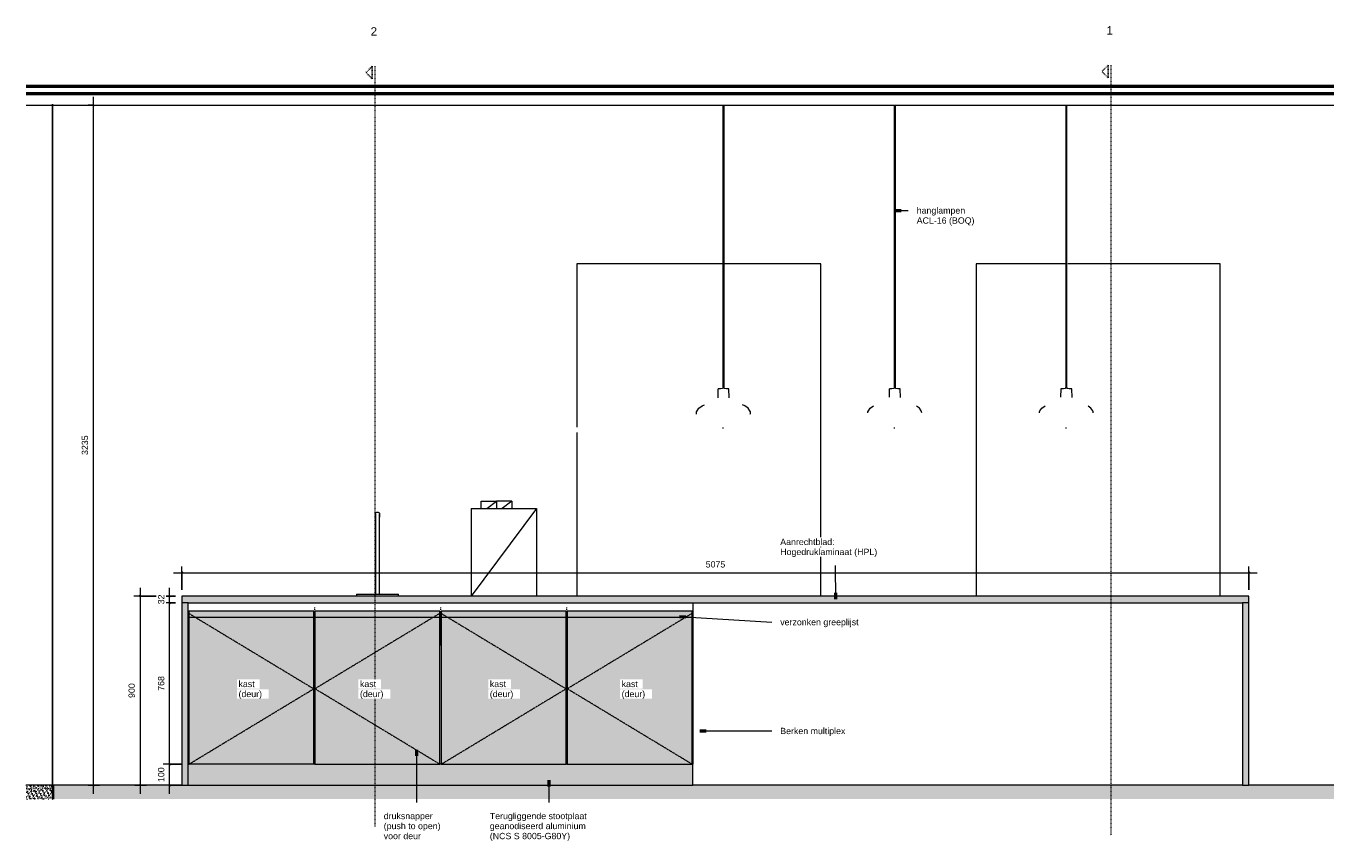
# Model space of a CAD drawing. Header units: millimetres. Extents: x 84717 to 122534, y -9418 to 31956.
# Tile 2 of 5: x 90013 to 96233, y 14711 to 18587. Entities that reach past the tile are written whole.
import ezdxf

# ---------------------------------------------------------------- set-up
doc = ezdxf.new("R2010")
doc.units = ezdxf.units.MM
for name, pattern in [('Dash Dot Dot Small', [7.9375, 3.175, -1.5875, 0, -1.5875, 0, -1.5875]), ('Dash_2_', [6.35, 3.175, -3.175]), ('Overhead xxSmall', [2.579688, 1.5875, -0.992188])]:
    doc.linetypes.add(name, pattern=pattern)
for name, color, linetype, lineweight in [('0-2', 50, 'Continuous', 5), ('A----M-', 8, 'Continuous', 5), ('A----M--20', 8, 'Continuous', 5), ('A09-C---1', 135, 'Dash_2_', 13), ('A09-C---2', 215, 'Dash_2_', 25), ('A09-C---3', 8, 'Dash_2_', 5), ('A09-NT--1', 7, 'Continuous', 50), ('A09-NT--2', 130, 'Continuous', 13), ('A09-NT--3', 7, 'Continuous', 13), ('A21-----1', 50, 'Continuous', 9), ('A22-----1', 50, 'Continuous', 9), ('A23-----1', 254, 'Continuous', 13), ('A23-----2', 250, 'Continuous', 13), ('A23-----3', 55, 'Continuous', 9), ('A35-----1', 250, 'Continuous', 13), ('A35-----2', 7, 'Continuous', 50), ('A59-----1', 8, 'Continuous', 5), ('A69-----1', 8, 'Continuous', 5), ('A79-Y--', 8, 'Continuous', 13), ('A99----', 1, 'Continuous', 5), ('A99-----2', 1, 'Continuous', 13), ('A99-----3', 1, 'Overhead xxSmall', 13), ('A99-----4', 1, 'Continuous', 25), ('A99-----5', 1, 'Dash Dot Dot Small', 5), ('Detail Items-2', 255, 'Continuous', 5)]:
    doc.layers.add(name, color=color, linetype=linetype, lineweight=lineweight)
doc.styles.add('Arial', font='arial.ttf', dxfattribs={"height": 40})
doc.styles.add('Arial_1', font='arial.ttf', dxfattribs={"height": 30})
doc.dimstyles.new('TD_Diagonal_1_5_mm', dxfattribs={"dimscale": 304.8, "dimtxt": 30.607782, "dimasz": 0.026247, "dimexe": 0.098425, "dimexo": 0.098425, "dimgap": 0.052493, "dimtad": 1, "dimdec": 0, "dimzin": 0, "dimdsep": 46, "dimtxsty": 'Arial_1', "dimblk1": 'OBLIQUE', "dimblk2": 'OBLIQUE', "dimsah": 1, "dimcen": 0.09, "dimdle": 0.131234, "dimazin": 2, "dimtfac": 1, "dimtdec": 4, "dimtix": 1, "dimtmove": 0, "dimatfit": 3, "dimfxl": 1, "dimtvp": 1, "dimtfill": 1, "dimtolj": 1, "dimtzin": 0, "dimarcsym": 2})

# ---------------------------------------------------------------- blocks, each defined once
blk = doc.blocks.new('HSR-D_ABT_ARCH_Interieur_rvt-2-Pantry Standard B - Elevation 1')
at = {"layer": 'A23-----1'}
blk.add_hatch(color=256, dxfattribs=at).paths.add_polyline_path([(-25707.6, 14909.2), (-25273.2, 14909.2), (-25273.2, 14975), (-31362.8, 14975), (-31362.8, 14909.2), (-26050.7, 14909.2)])
at = {"layer": 'A23-----3'}
h = blk.add_hatch(dxfattribs=at)
h.set_pattern_fill('FP_1', color=256, style=0, pattern_type=2)
h.set_pattern_definition([(27, (-28135.642, 14975), (15.113162, 12.1898456), [0.67056, -31.929, 0.67056, -17.729, -4]), (27, (-28135.642, 14975), (15.113162, 12.1898456), [-51, 0.67056, -3.329]), (58, (-28135.642, 14975), (6.6762736, 18.232591), [0.67056, -31.729, 0.67056, -32.129, -4]), (58, (-28135.642, 14975), (6.6762736, 18.232591), [-65.2, 0.67056, -3.329]), (81, (-28135.642, 14975), (-0.9784985, 19.3918163), [0.67056, -31.329, 0.67056, -17.449, -4]), (81, (-28135.642, 14975), (-0.9784985, 19.3918163), [-50.12, 0.67056, -3.329])])
h.paths.add_polyline_path([(-31362.8, 14909.2), (-31362.8, 14975), (-31493.2, 14975), (-31493.2, 14909.2)])
at = {"layer": 'A21-----1'}
blk.add_line((-31368.1, 14975), (-31368.1, 18210), dxfattribs=at)
at = {"layer": 'A22-----1'}
for p, q in [((-28182.8, 17455), (-28873.8, 17455)), ((-28873.8, 17455), (-28873.8, 16679.1)), ((-27713.8, 17455), (-28169.6, 17455)), ((-27713.8, 15875), (-27713.8, 17455)), ((-26552, 17455), (-26973.8, 17455)), ((-26973.8, 17455), (-26973.8, 15875)), ((-25813.8, 17455), (-26538.8, 17455)), ((-25813.8, 15875), (-25813.8, 17455)), ((-28873.8, 16654.1), (-28873.8, 15875))]:
    blk.add_line(p, q, dxfattribs=at)
at = {"layer": 'A23-----2'}
for p, q in [((-31362.8, 14975), (-31493.2, 14975)), ((-30752.4, 14975), (-31362.8, 14975)), ((-31362.8, 14975), (-31362.8, 14909.2)), ((-31362.8, 14909.2), (-31362.8, 14975)), ((-25707.6, 14975), (-28322.3, 14975)), ((-25273.2, 14975), (-25677.4, 14975))]:
    blk.add_line(p, q, dxfattribs=at)
at = {"layer": 'A35-----1'}
blk.add_line((-31493.2, 18210), (-25273.2, 18210), dxfattribs=at)
at = {"layer": 'A35-----2'}
for p, q in [((-25273.2, 18300), (-31493.2, 18300)), ((-25273.2, 18265), (-31493.2, 18265))]:
    blk.add_line(p, q, dxfattribs=at)
blk = doc.blocks.new('750 Single biophilic lamp - 750 Single biophilic lamp-17191087-Pantry Standard B - Elevation 1')
at = {"layer": 'A79-Y--'}
for p, q in [((-26548.1, 18210), (-26548.1, 16863.6)), ((-26543.1, 16863.6), (-26543.1, 18210)), ((-26571.7, 16861.4), (-26572.7, 16820.8)), ((-26571.2, 16861.9), (-26559.7, 16863.1)), ((-26559.7, 16863.1), (-26550.6, 16863.6)), ((-26550, 16863.6), (-26550.6, 16863.6)), ((-26550.6, 16863.6), (-26550, 16863.6)), ((-26546.5, 16863.6), (-26548.8, 16863.6)), ((-26548.8, 16863.6), (-26548.7, 16863.6)), ((-26547.9, 16863.6), (-26548.1, 16863.6)), ((-26543.3, 16863.6), (-26546.5, 16863.6)), ((-26543.1, 16863.6), (-26543.3, 16863.6)), ((-26543.1, 16863.6), (-26543.1, 16863.6)), ((-26540.6, 16863.6), (-26542.4, 16863.6)), ((-26540.6, 16863.6), (-26531.5, 16863.1)), ((-26531.5, 16863.1), (-26520, 16861.9)), ((-26518.5, 16820.6), (-26519.5, 16861.4)), ((-26549.8, 16675), (-26545.6, 16675))]:
    blk.add_line(p, q, dxfattribs=at)
at = {"layer": 'A79-Y--', "flags": 128}
for points in [[(-26541.7, 16863.6), (-26541.2, 16863.6), (-26540.6, 16863.6)], [(-26673.7, 16746.2), (-26673.2, 16750.9), (-26671, 16757), (-26662.4, 16768.4), (-26646.6, 16780.1)], [(-26417.5, 16746.7), (-26417.9, 16750.9), (-26420.1, 16757), (-26428.8, 16768.4), (-26441.7, 16778)]]:
    blk.add_lwpolyline(points, dxfattribs=at)
blk = doc.blocks.new('750 Single biophilic lamp - 750 Single biophilic lamp-V1-Pantry Standard B - Elevation 1')
at = {"layer": 'A79-Y--'}
for p, q in [((-27364, 18210), (-27364, 16863.6)), ((-27359, 16863.6), (-27359, 18210)), ((-27387.6, 16861.4), (-27388.6, 16820.8)), ((-27387.1, 16861.9), (-27375.6, 16863.1)), ((-27375.6, 16863.1), (-27366.5, 16863.6)), ((-27365.9, 16863.6), (-27366.5, 16863.6)), ((-27366.5, 16863.6), (-27365.9, 16863.6)), ((-27362.4, 16863.6), (-27364.7, 16863.6)), ((-27363.9, 16863.6), (-27364, 16863.6)), ((-27359.3, 16863.6), (-27362.4, 16863.6)), ((-27359, 16863.6), (-27359.2, 16863.6)), ((-27359, 16863.6), (-27359, 16863.6)), ((-27356.5, 16863.6), (-27358.3, 16863.6)), ((-27356.5, 16863.6), (-27347.4, 16863.1)), ((-27347.4, 16863.1), (-27335.9, 16861.9)), ((-27334.4, 16820.6), (-27335.4, 16861.4)), ((-27365.7, 16675), (-27361.5, 16675))]:
    blk.add_line(p, q, dxfattribs=at)
at = {"layer": 'A79-Y--', "flags": 128}
for points in [[(-27357.6, 16863.6), (-27357.1, 16863.6), (-27356.5, 16863.6)], [(-27489.6, 16746.3), (-27489.1, 16750.9), (-27486.9, 16757), (-27478.3, 16768.4), (-27462.6, 16780.1)], [(-27233.5, 16746.7), (-27233.9, 16750.9), (-27236.1, 16757), (-27244.7, 16768.4), (-27257.6, 16778)]]:
    blk.add_lwpolyline(points, dxfattribs=at)
blk = doc.blocks.new('750 Single biophilic lamp - 750 Single biophilic lamp-V2-Pantry Standard B - Elevation 1')
at = {"layer": 'A79-Y--'}
for p, q in [((-28178.9, 18210), (-28178.9, 16863.6)), ((-28173.9, 16863.6), (-28173.9, 18210)), ((-28202.5, 16861.4), (-28203.6, 16818.4)), ((-28202, 16861.9), (-28190.5, 16863.1)), ((-28190.5, 16863.1), (-28181.4, 16863.6)), ((-28180.8, 16863.6), (-28181.4, 16863.6)), ((-28181.4, 16863.6), (-28180.8, 16863.6)), ((-28177.3, 16863.6), (-28179.6, 16863.6)), ((-28178.7, 16863.6), (-28178.9, 16863.6)), ((-28174.1, 16863.6), (-28177.3, 16863.6)), ((-28173.9, 16863.6), (-28174.1, 16863.6)), ((-28173.9, 16863.6), (-28173.9, 16863.6)), ((-28171.4, 16863.6), (-28173.2, 16863.6)), ((-28171.4, 16863.6), (-28162.3, 16863.1)), ((-28162.3, 16863.1), (-28150.8, 16861.9)), ((-28149.2, 16818.4), (-28150.3, 16861.4)), ((-28180.6, 16675), (-28176.4, 16675))]:
    blk.add_line(p, q, dxfattribs=at)
at = {"layer": 'A79-Y--', "flags": 128}
for points in [[(-28172.5, 16863.6), (-28172, 16863.6), (-28171.4, 16863.6)], [(-28304.1, 16740.5), (-28304.7, 16744.2), (-28304, 16750.9), (-28301.8, 16757), (-28293.2, 16768.4), (-28277.4, 16780.1), (-28266.2, 16785.6)], [(-28048.8, 16740.1), (-28048.1, 16744.2), (-28048.7, 16750.9), (-28051, 16757), (-28059.6, 16768.4), (-28075.3, 16780.1), (-28085.2, 16784.9)]]:
    blk.add_lwpolyline(points, dxfattribs=at)
blk = doc.blocks.new('Koffiemachine - Koffiemachine-18252382-Pantry Standard B - Elevation 1')
at = {"layer": 'A69-----1'}
for p, q in [((-29328.8, 16291.7), (-29328.8, 16326.3)), ((-29328.8, 16326.3), (-29255.7, 16326.3)), ((-29301.8, 16291.7), (-29255.7, 16326.3)), ((-29182.5, 16326.3), (-29255.7, 16326.3)), ((-29255.7, 16326.3), (-29255.7, 16291.7)), ((-29182.5, 16326.3), (-29228.6, 16291.7)), ((-29182.5, 16326.3), (-29182.5, 16291.7)), ((-29376, 16291.7), (-29065.4, 16291.7)), ((-29065.4, 16291.7), (-29376, 15875)), ((-29376, 16291.7), (-29376, 15875)), ((-29065.4, 16291.7), (-29065.4, 15875))]:
    blk.add_line(p, q, dxfattribs=at)
blk = doc.blocks.new('Watertappunt - Watertappunt-18272390-Pantry Standard B - Elevation 1')
at = {"layer": 'A59-----1'}
for p, q in [((-29832.2, 16250), (-29832.2, 15885)), ((-29812.2, 15885), (-29812.2, 16250)), ((-29922.2, 15885), (-29722.2, 15885)), ((-29922.2, 15885), (-29922.2, 15877)), ((-29722.2, 15877), (-29722.2, 15885))]:
    blk.add_line(p, q, dxfattribs=at)
at = {"layer": 'A59-----1', "flags": 128}
for points in [[(-29832.2, 16265), (-29832.2, 16265.4), (-29832.1, 16265.8), (-29832.1, 16266.2), (-29832, 16266.6), (-29832, 16267), (-29831.9, 16267.4), (-29831.8, 16267.8), (-29831.7, 16268.1), (-29831.5, 16268.5), (-29831.4, 16268.9), (-29831.2, 16269.3), (-29831, 16269.6), (-29830.8, 16270), (-29830.6, 16270.3), (-29830.4, 16270.6), (-29830.2, 16271), (-29829.9, 16271.3), (-29829.7, 16271.6), (-29829.4, 16271.9), (-29829.1, 16272.2), (-29828.8, 16272.4), (-29828.5, 16272.7), (-29828.2, 16273), (-29827.9, 16273.2), (-29827.6, 16273.4), (-29827.2, 16273.6), (-29826.9, 16273.8), (-29826.5, 16274), (-29826.2, 16274.2), (-29825.8, 16274.3), (-29825.4, 16274.5), (-29825, 16274.6), (-29824.6, 16274.7), (-29824.3, 16274.8), (-29823.9, 16274.9), (-29823.5, 16274.9), (-29823.1, 16275), (-29822.7, 16275), (-29822.3, 16275)], [(-29832.2, 16265), (-29832.2, 16265), (-29832.2, 16265), (-29832.2, 16264.9), (-29832.2, 16264.8), (-29832.2, 16264.7), (-29832.2, 16264.6), (-29832.2, 16264.4), (-29832.2, 16264.2), (-29832.2, 16264), (-29832.2, 16263.8), (-29832.2, 16263.6), (-29832.2, 16263.3), (-29832.2, 16263), (-29832.2, 16262.7), (-29832.2, 16262.4), (-29832.2, 16262), (-29832.2, 16261.7), (-29832.2, 16261.3), (-29832.2, 16260.9), (-29832.2, 16260.5), (-29832.2, 16260), (-29832.2, 16259.6), (-29832.2, 16259.1), (-29832.2, 16258.6), (-29832.2, 16258.1), (-29832.2, 16257.6), (-29832.2, 16257.1), (-29832.2, 16256.5), (-29832.2, 16256), (-29832.2, 16255.4), (-29832.2, 16254.9), (-29832.2, 16254.3), (-29832.2, 16253.7), (-29832.2, 16253.1), (-29832.2, 16252.5), (-29832.2, 16252), (-29832.2, 16251.4), (-29832.2, 16250.8), (-29832.2, 16250.2), (-29832.2, 16250)], [(-29832.2, 16258.1), (-29832.2, 16258.5), (-29832.2, 16259), (-29832.2, 16259.4), (-29832.2, 16259.9), (-29832.2, 16260.3), (-29832.2, 16260.8), (-29832.2, 16261.2), (-29832.2, 16261.6), (-29832.2, 16261.9), (-29832.2, 16262.3), (-29832.2, 16262.6), (-29832.2, 16262.9), (-29832.2, 16263.2), (-29832.2, 16263.5), (-29832.2, 16263.8), (-29832.2, 16264), (-29832.2, 16264.2), (-29832.2, 16264.4), (-29832.2, 16264.5), (-29832.2, 16264.7), (-29832.2, 16264.8), (-29832.2, 16264.9)], [(-29832.2, 16250), (-29832.2, 16250.6), (-29832.2, 16251.2), (-29832.2, 16251.8), (-29832.2, 16252.4), (-29832.2, 16253), (-29832.2, 16253.6), (-29832.2, 16254.1)], [(-29822.2, 16275), (-29821.8, 16275), (-29821.4, 16275), (-29821, 16274.9), (-29820.6, 16274.9), (-29820.2, 16274.8), (-29819.8, 16274.7), (-29819.4, 16274.6), (-29819, 16274.5), (-29818.6, 16274.4), (-29818.3, 16274.2), (-29817.9, 16274), (-29817.5, 16273.9), (-29817.2, 16273.7), (-29816.9, 16273.5), (-29816.5, 16273.3), (-29816.2, 16273), (-29815.9, 16272.8), (-29815.6, 16272.5), (-29815.3, 16272.2), (-29815, 16272), (-29814.7, 16271.7), (-29814.5, 16271.4), (-29814.2, 16271.1), (-29814, 16270.7), (-29813.7, 16270.4), (-29813.5, 16270.1), (-29813.3, 16269.7), (-29813.2, 16269.4), (-29813, 16269), (-29812.8, 16268.6), (-29812.7, 16268.2), (-29812.6, 16267.9), (-29812.5, 16267.5), (-29812.4, 16267.1), (-29812.3, 16266.7), (-29812.2, 16266.3), (-29812.2, 16265.9), (-29812.2, 16265.5), (-29812.2, 16265.1)], [(-29812.2, 16250), (-29812.2, 16250.6), (-29812.2, 16251.2), (-29812.2, 16251.8), (-29812.2, 16252.4), (-29812.2, 16253), (-29812.2, 16253.6), (-29812.2, 16254.1), (-29812.2, 16254.7), (-29812.2, 16255.3), (-29812.2, 16255.8), (-29812.2, 16256.4), (-29812.2, 16256.9), (-29812.2, 16257.5), (-29812.2, 16258), (-29812.2, 16258.5), (-29812.2, 16259), (-29812.2, 16259.4), (-29812.2, 16259.9), (-29812.2, 16260.3), (-29812.2, 16260.8), (-29812.2, 16261.2), (-29812.2, 16261.6), (-29812.2, 16261.9), (-29812.2, 16262.3), (-29812.2, 16262.6), (-29812.2, 16262.9), (-29812.2, 16263.2), (-29812.2, 16263.5), (-29812.2, 16263.8), (-29812.2, 16264), (-29812.2, 16264.2), (-29812.2, 16264.4), (-29812.2, 16264.5), (-29812.2, 16264.7), (-29812.2, 16264.8), (-29812.2, 16264.9), (-29812.2, 16264.9), (-29812.2, 16265), (-29812.2, 16265), (-29812.2, 16265)], [(-29812.2, 16264.8), (-29812.2, 16264.7), (-29812.2, 16264.6), (-29812.2, 16264.4), (-29812.2, 16264.2), (-29812.2, 16264), (-29812.2, 16263.8), (-29812.2, 16263.6), (-29812.2, 16263.3), (-29812.2, 16263.1)], [(-29812.2, 16263), (-29812.2, 16262.7), (-29812.2, 16262.4), (-29812.2, 16262), (-29812.2, 16261.7), (-29812.2, 16261.3), (-29812.2, 16260.9), (-29812.2, 16260.5), (-29812.2, 16260), (-29812.2, 16259.6), (-29812.2, 16259.1), (-29812.2, 16258.6), (-29812.2, 16258.1), (-29812.2, 16257.6), (-29812.2, 16257.1), (-29812.2, 16256.5), (-29812.2, 16256), (-29812.2, 16255.4), (-29812.2, 16254.9), (-29812.2, 16254.3), (-29812.2, 16253.7), (-29812.2, 16253.1), (-29812.2, 16252.5), (-29812.2, 16252), (-29812.2, 16251.4), (-29812.2, 16250.8), (-29812.2, 16250.2)]]:
    blk.add_lwpolyline(points, dxfattribs=at)
blk = doc.blocks.new('Detail View - Detail - Detail Number-13476530-Pantry Standard B - Elevation 1')
at = {"layer": 'A09-C---2'}
for p, q in [((-26346.8, 18400.8), (-26376.8, 18370.8)), ((-26346.8, 18340.8), (-26376.8, 18370.8)), ((-26346.8, 18400.8), (-26346.8, 18340.8))]:
    blk.add_line(p, q, dxfattribs=at)
blk = doc.blocks.new('DIMBLOCK10-Pantry Standard B - Elevation 1')
at = {"layer": 'A----M--20'}
for p, q in [((90723.9, 15875), (90524.9, 15875)), ((90554.9, 15915), (90554.9, 14935)), ((90554.9, 15875), (90723.9, 15875)), ((90530.6, 14975), (90584.9, 14975)), ((90554.9, 14975), (90530.6, 14975))]:
    blk.add_line(p, q, dxfattribs=at)
at = {"layer": 'A----M--20', "lineweight": 35}
for p, q in [((90554.9, 15875), (90550.9, 15879)), ((90554.9, 15875), (90558.9, 15871)), ((90554.9, 14975), (90550.9, 14979)), ((90554.9, 14975), (90558.9, 14971))]:
    blk.add_line(p, q, dxfattribs=at)
at = {"layer": 'A----M--20', "color": 0, "insert": (90500, 15390.4), "char_height": 30, "width": 83.065, "attachment_point": 1, "rotation": 90, "line_spacing_factor": 0.941778, "style": 'Arial_1', "bg_fill": 3, "box_fill_scale": 1.25, "bg_fill_color": 256, "bg_fill_true_color": 13158600, "bg_fill_transparency": 0}
blk.add_mtext('900', dxfattribs=at)
blk = doc.blocks.new('_Oblique')
at = {"color": 0, "linetype": 'ByBlock', "lineweight": -2}
blk.add_line((-0.5, -0.5), (0.5, 0.5), dxfattribs=at)
blk = doc.blocks.new('DIMBLOCK11-Pantry Standard B - Elevation 1')
at = {"layer": 'A----M--20'}
for p, q in [((90754, 15075), (90665.1, 15075)), ((90695.1, 14935), (90695.1, 15075)), ((90695.1, 15075), (90754, 15075)), ((90754, 14975), (90665.1, 14975)), ((90695.1, 14975), (90754, 14975))]:
    blk.add_line(p, q, dxfattribs=at)
at = {"layer": 'A----M--20', "lineweight": 35}
for p, q in [((90695.1, 15075), (90691.1, 15079)), ((90695.1, 15075), (90699.1, 15071)), ((90695.1, 14975), (90691.1, 14979)), ((90695.1, 14975), (90699.1, 14971))]:
    blk.add_line(p, q, dxfattribs=at)
at = {"layer": 'A----M--20', "color": 0, "insert": (90640.2, 14990.4), "char_height": 30, "width": 83.065, "attachment_point": 1, "rotation": 90, "line_spacing_factor": 0.941778, "style": 'Arial_1', "bg_fill": 3, "box_fill_scale": 1.25, "bg_fill_color": 256, "bg_fill_true_color": 13158600, "bg_fill_transparency": 0}
blk.add_mtext('100', dxfattribs=at)
blk = doc.blocks.new('DIMBLOCK12-Pantry Standard B - Elevation 1')
at = {"layer": 'A----M--20'}
for p, q in [((90723.9, 15843), (90665.1, 15843)), ((90695.1, 15075), (90695.1, 15843)), ((90695.1, 15843), (90723.9, 15843)), ((90754, 15075), (90665.1, 15075)), ((90695.1, 15075), (90754, 15075))]:
    blk.add_line(p, q, dxfattribs=at)
at = {"layer": 'A----M--20', "lineweight": 35}
for p, q in [((90695.1, 15843), (90691.1, 15847)), ((90695.1, 15843), (90699.1, 15839)), ((90695.1, 15075), (90691.1, 15079)), ((90695.1, 15075), (90699.1, 15071))]:
    blk.add_line(p, q, dxfattribs=at)
at = {"layer": 'A----M--20', "color": 0, "insert": (90640.2, 15424.4), "char_height": 30, "width": 83.065, "attachment_point": 1, "rotation": 90, "line_spacing_factor": 0.941778, "style": 'Arial_1', "bg_fill": 3, "box_fill_scale": 1.25, "bg_fill_color": 256, "bg_fill_true_color": 13158600, "bg_fill_transparency": 0}
blk.add_mtext('768', dxfattribs=at)
blk = doc.blocks.new('DIMBLOCK13-Pantry Standard B - Elevation 1')
at = {"layer": 'A----M--20'}
for p, q in [((90723.9, 15875), (90665.1, 15875)), ((90695.1, 15843), (90695.1, 15915)), ((90695.1, 15875), (90723.9, 15875)), ((90723.9, 15843), (90665.1, 15843)), ((90695.1, 15843), (90723.9, 15843))]:
    blk.add_line(p, q, dxfattribs=at)
at = {"layer": 'A----M--20', "lineweight": 35}
for p, q in [((90695.1, 15875), (90691.1, 15879)), ((90695.1, 15875), (90699.1, 15871)), ((90695.1, 15843), (90691.1, 15847)), ((90695.1, 15843), (90699.1, 15839))]:
    blk.add_line(p, q, dxfattribs=at)
at = {"layer": 'A----M--20', "color": 0, "insert": (90640.2, 15835.9), "char_height": 30, "width": 55.377, "attachment_point": 1, "rotation": 90, "line_spacing_factor": 0.941778, "style": 'Arial_1', "bg_fill": 3, "box_fill_scale": 1.25, "bg_fill_color": 256, "bg_fill_true_color": 13158600, "bg_fill_transparency": 0}
blk.add_mtext('32', dxfattribs=at)
blk = doc.blocks.new('DIMBLOCK14-Pantry Standard B - Elevation 1')
at = {"layer": 'A----M--20'}
for p, q in [((90332.6, 18250), (90332.6, 14935)), ((90308.3, 18210), (90362.6, 18210)), ((90332.6, 18210), (90308.3, 18210)), ((90308.3, 14975), (90362.6, 14975)), ((90332.6, 14975), (90308.3, 14975))]:
    blk.add_line(p, q, dxfattribs=at)
at = {"layer": 'A----M--20', "lineweight": 35}
for p, q in [((90332.6, 18210), (90328.6, 18214)), ((90332.6, 18210), (90336.6, 18206)), ((90332.6, 14975), (90328.6, 14979)), ((90332.6, 14975), (90336.6, 14971))]:
    blk.add_line(p, q, dxfattribs=at)
at = {"layer": 'A----M--20', "color": 0, "insert": (90277.7, 16546.4), "char_height": 30, "width": 110.753, "attachment_point": 1, "rotation": 90, "line_spacing_factor": 0.941778, "style": 'Arial_1', "bg_fill": 3, "box_fill_scale": 1.25, "bg_fill_color": 256, "bg_fill_true_color": 13158600, "bg_fill_transparency": 0}
blk.add_mtext('3235', dxfattribs=at)
blk = doc.blocks.new('DIMBLOCK15-Pantry Standard B - Elevation 1')
at = {"layer": 'A----M--20'}
for p, q in [((90713.9, 15986.1), (95869, 15986.1)), ((90753.9, 15905), (90753.9, 16016.1)), ((90753.9, 15986.1), (90753.9, 15905)), ((95829, 15905), (95829, 16016.1)), ((95829, 15986.1), (95829, 15905))]:
    blk.add_line(p, q, dxfattribs=at)
at = {"layer": 'A----M--20', "lineweight": 35}
for p, q in [((90753.9, 15986.1), (90749.9, 15982.1)), ((90753.9, 15986.1), (90757.9, 15990.1)), ((95829, 15986.1), (95825, 15982.1)), ((95829, 15986.1), (95833, 15990.1))]:
    blk.add_line(p, q, dxfattribs=at)
at = {"layer": 'A----M--20', "color": 0, "insert": (93245.3, 16041.1), "char_height": 30, "width": 110.753, "attachment_point": 1, "line_spacing_factor": 0.941778, "style": 'Arial_1', "bg_fill": 3, "box_fill_scale": 1.25, "bg_fill_color": 256, "bg_fill_true_color": 13158600, "bg_fill_transparency": 0}
blk.add_mtext('5075', dxfattribs=at)

msp = doc.modelspace()

# ---------------------------------------------------------------- hatches: boundary and pattern name
at = {"layer": 'Detail Items-2'}
for points in [[(91976.7, 15843), (95829, 15843), (95829, 15875), (90753.9, 15875), (90754.1, 15843), (91969.2, 15843)], [(90769.2, 14975), (90784, 14975), (90784, 15843), (90753.9, 15843), (90754, 14975), (90769.1, 14975)], [(91369.2, 15075), (91381, 15075), (91381, 15803), (90787, 15803), (90787, 15075), (91361.7, 15075)], [(91956.9, 15075), (91981, 15075), (91981, 15803), (91387, 15803), (91387, 15075), (91568.2, 15075)], [(92345.7, 15075), (92581, 15075), (92581, 15803), (91987, 15803), (91987, 15075)], [(93123.2, 15075), (93181, 15075), (93181, 15803), (92587, 15803), (92587, 15075)], [(95799.1, 14975), (95828.9, 14975), (95828.9, 15843), (95798.8, 15843), (95798.8, 14975)], [(91976.7, 14975), (93184, 14975), (93184, 15075), (90784, 15075), (90784.2, 14975), (91976.7, 14975)]]:
    msp.add_hatch(color=256, dxfattribs=at).paths.add_polyline_path(points)

# ---------------------------------------------------------------- linework, layer by layer
at = {"layer": 'A09-C---1'}
for p, q in [((91671.8, 18395.6), (91671.8, 14779.6)), ((95171.8, 18400.8), (95171.8, 14735.9))]:
    msp.add_line(p, q, dxfattribs=at)
at = {"layer": 'A09-NT--1'}
for p, q in [((94145.2, 17709.5), (94175.2, 17709.5)), ((93121.3, 15778.3), (93151.3, 15776.4)), ((93217.3, 15233.3), (93247.3, 15233.3)), ((91870.6, 15144.4), (91870.6, 15114.4)), ((92498.8, 14998.9), (92498.8, 14968.9))]:
    msp.add_line(p, q, dxfattribs=at)
at = {"layer": 'A09-NT--2'}
for p, q in [((94145.2, 17709.5), (94209, 17709.5)), ((93121.3, 15778.3), (93560, 15751.1)), ((93217.3, 15233.3), (93560, 15233.3)), ((91870.6, 15144.4), (91870.6, 14892.3)), ((92498.8, 14998.9), (92498.8, 14892.3))]:
    msp.add_line(p, q, dxfattribs=at)
at = {"layer": 'A99----'}
for p, q in [((90784, 15843), (90753.9, 15843)), ((90753.9, 15843), (90753.9, 14975)), ((90784, 14975), (90784, 15843)), ((90787, 15803), (90787, 15075)), ((91381, 15803), (90787, 15803)), ((91381, 15075), (91381, 15803)), ((91387, 15803), (91387, 15075)), ((91981, 15803), (91387, 15803)), ((91981, 15075), (91981, 15803)), ((91987, 15803), (91987, 15075)), ((92581, 15803), (91987, 15803)), ((92581, 15075), (92581, 15803)), ((92587, 15803), (92587, 15075)), ((93181, 15803), (92587, 15803)), ((93181, 15075), (93181, 15803)), ((93184, 15843), (93184, 15075)), ((95828.9, 15843), (95798.8, 15843)), ((95798.8, 15843), (95798.8, 14975)), ((95828.9, 14975), (95828.9, 15843)), ((91387, 15075), (91981, 15075)), ((91987, 15075), (92581, 15075)), ((92587, 15075), (93181, 15075)), ((90753.9, 14975), (90784, 14975)), ((95798.8, 14975), (95828.9, 14975))]:
    msp.add_line(p, q, dxfattribs=at)
at = {"layer": 'A99-----2'}
for p, q in [((95829, 15875), (90753.9, 15875)), ((90753.9, 15875), (90753.9, 15843)), ((95829, 15843), (95829, 15875)), ((90784, 15843), (95798.8, 15843)), ((91387, 15075), (90784, 15075)), ((91987, 15075), (91981, 15075)), ((92587, 15075), (92581, 15075)), ((93184, 15075), (93181, 15075)), ((93184, 14975), (93184, 15075)), ((90784, 14975), (93184, 14975))]:
    msp.add_line(p, q, dxfattribs=at)
at = {"layer": 'A99-----3'}
for p, q in [((93184, 15773), (90784, 15773)), ((90787, 15793), (91381, 15434)), ((91981, 15793), (91387, 15434)), ((91987, 15793), (92581, 15434)), ((93181, 15793), (92587, 15434)), ((90787, 15075), (91381, 15434)), ((91981, 15075), (91387, 15434)), ((91987, 15075), (92581, 15434)), ((93181, 15075), (92587, 15434))]:
    msp.add_line(p, q, dxfattribs=at)
at = {"layer": 'A99-----4'}
msp.add_line((90139.2, 14909.2), (90139.2, 18215), dxfattribs=at)
at = {"layer": 'A99-----5'}
for p, q in [((91384, 15820.2), (91384, 15640.2)), ((91984, 15820.2), (91984, 15640.2)), ((92584, 15820.2), (92584, 15640.2))]:
    msp.add_line(p, q, dxfattribs=at)

# ---------------------------------------------------------------- block references
at = {"layer": '0-2'}
msp.add_blockref('HSR-D_ABT_ARCH_Interieur_rvt-2-Pantry Standard B - Elevation 1', (121506.4, 0), dxfattribs=at)
at = {"layer": 'A09-C---2'}
for p in [(118006.4, -5.2), (121506.4, 0)]:
    msp.add_blockref('Detail View - Detail - Detail Number-13476530-Pantry Standard B - Elevation 1', p, dxfattribs=at)
at = {"layer": 'A59-----1'}
msp.add_blockref('Watertappunt - Watertappunt-18272390-Pantry Standard B - Elevation 1', (121506.4, 0), dxfattribs=at)
at = {"layer": 'A69-----1'}
msp.add_blockref('Koffiemachine - Koffiemachine-18252382-Pantry Standard B - Elevation 1', (121506.4, 0), dxfattribs=at)
at = {"layer": 'A79-Y--'}
for name in ['750 Single biophilic lamp - 750 Single biophilic lamp-V2-Pantry Standard B - Elevation 1', '750 Single biophilic lamp - 750 Single biophilic lamp-V1-Pantry Standard B - Elevation 1', '750 Single biophilic lamp - 750 Single biophilic lamp-17191087-Pantry Standard B - Elevation 1']:
    msp.add_blockref(name, (121506.4, 0), dxfattribs=at)

# ---------------------------------------------------------------- texts
at = {"layer": 'A09-C---3', "char_height": 40, "width": 38.481, "attachment_point": 1, "style": 'Arial'}
for s, insert in [('2', (91651.5, 18581.3)), ('1', (95151.5, 18586.5))]:
    msp.add_mtext(s, dxfattribs=dict(at, insert=insert))
at = {"layer": 'A09-NT--3', "char_height": 30, "attachment_point": 1, "style": 'Arial_1', "bg_fill": 3, "box_fill_scale": 1.25, "bg_fill_color": 256, "bg_fill_true_color": 13158600, "bg_fill_transparency": 0}
for s, insert, width in [('druksnapper ', (91714, 14843.9), 295.021), ('Terugliggende stootplaat ', (92218.5, 14843.9), 564.388)]:
    msp.add_mtext(s, dxfattribs=dict(at, insert=insert, width=width))

# ---------------------------------------------------------------- next in the draw order: texts
for s, insert, width in [('hanglampen', (94249, 17724.5), 277.384), ('Aanrechtblad: ', (93600, 16147.8), 325.485), ('verzonken greeplijst', (93600, 15766.1), 445.738), ('kast', (91023.3, 15472), 92.996), ('kast', (91600.8, 15472), 92.996), ('kast', (92218.5, 15472), 92.996), ('kast', (92845.6, 15472), 92.996), ('Berken multiplex ', (93600, 15248.3), 386.413), ('(push to open) ', (91714, 14796.3), 341.519), ('geanodiseerd aluminium ', (92218.5, 14796.3), 564.388)]:
    msp.add_mtext(s, dxfattribs=dict(at, insert=insert, width=width))

# ---------------------------------------------------------------- next in the draw order: dimensions: what is measured, and where the dimension line sits
at = {"layer": 'A----M-'}
for base, p1, p2, override, picture, middle in [((90332.6, 14975), (90338.3, 18210), (90338.3, 14975), {"dimpost": '<>', "dimfxl": 3235}, 'DIMBLOCK14-Pantry Standard B - Elevation 1', (90301.3, 16592.5)), ((90554.9, 14975), (90753.9, 15875), (90560.6, 14975), {"dimpost": '<>', "dimfxl": 920.526691}, 'DIMBLOCK10-Pantry Standard B - Elevation 1', (90523.6, 15425))]:
    dim = msp.add_linear_dim(base=base, p1=p1, p2=p2, angle=90, dimstyle='TD_Diagonal_1_5_mm', override=override, dxfattribs=at)
    dim.commit()
    dim.dimension.update_dxf_attribs({"geometry": picture, "text_midpoint": middle})

# ---------------------------------------------------------------- next in the draw order: texts
at = {"layer": 'A09-NT--3', "char_height": 30, "attachment_point": 1, "style": 'Arial_1', "bg_fill": 3, "box_fill_scale": 1.25, "bg_fill_color": 256, "bg_fill_true_color": 13158600, "bg_fill_transparency": 0}
for s, insert, width in [('ACL-16 (BOQ)', (94249, 17676.8), 338.312), ('(deur)', (91023.3, 15424.4), 136.287), ('(deur)', (91600.8, 15424.4), 136.287), ('(deur)', (92218.5, 15424.4), 136.287), ('(deur)', (92845.6, 15424.4), 136.287), ('voor deur', (91714, 14748.6), 211.645), ('(NCS S 8005-G80Y)', (92218.5, 14748.6), 469.789)]:
    msp.add_mtext(s, dxfattribs=dict(at, insert=insert, width=width))

# ---------------------------------------------------------------- next in the draw order: dimensions: what is measured, and where the dimension line sits
at = {"layer": 'A----M-'}
dim = msp.add_linear_dim(base=(90695.1, 15075), p1=(90784, 14975), p2=(90784, 15075), angle=90, dimstyle='TD_Diagonal_1_5_mm', override={"dimpost": '<>', "dimfxl": 100}, dxfattribs=at)
dim.commit()
dim.dimension.update_dxf_attribs({"geometry": 'DIMBLOCK11-Pantry Standard B - Elevation 1', "text_midpoint": (90663.8, 15025)})

# ---------------------------------------------------------------- next in the draw order: dimensions: what is measured, and where the dimension line sits
dim = msp.add_linear_dim(base=(90695.1, 15843), p1=(90784, 15075), p2=(90753.9, 15843), angle=90, dimstyle='TD_Diagonal_1_5_mm', override={"dimpost": '<>', "dimfxl": 768.590465}, dxfattribs=at)
dim.commit()
dim.dimension.update_dxf_attribs({"geometry": 'DIMBLOCK12-Pantry Standard B - Elevation 1', "text_midpoint": (90663.8, 15459)})

# ---------------------------------------------------------------- next in the draw order: dimensions: what is measured, and where the dimension line sits
dim = msp.add_linear_dim(base=(90695.1, 15875), p1=(90753.9, 15843), p2=(90753.9, 15875), angle=90, dimstyle='TD_Diagonal_1_5_mm', override={"dimpost": '<>', "dimfxl": 32}, dxfattribs=at)
dim.commit()
dim.dimension.update_dxf_attribs({"geometry": 'DIMBLOCK13-Pantry Standard B - Elevation 1', "text_midpoint": (90663.8, 15859)})

# ---------------------------------------------------------------- next in the draw order: dimensions: what is measured, and where the dimension line sits
dim = msp.add_linear_dim(base=(95829, 15986.1), p1=(90753.9, 15875), p2=(95829, 15875), dimstyle='TD_Diagonal_1_5_mm', override={"dimpost": '<>', "dimfxl": 5075.121423}, dxfattribs=at)
dim.commit()
dim.dimension.update_dxf_attribs({"geometry": 'DIMBLOCK15-Pantry Standard B - Elevation 1', "text_midpoint": (93291.5, 16017.4)})

# ---------------------------------------------------------------- next in the draw order: linework, layer by layer
at = {"layer": 'A09-NT--1'}
msp.add_line((93863.7, 15860.3), (93863.6, 15890.3), dxfattribs=at)
at = {"layer": 'A09-NT--2'}
msp.add_line((93863.7, 15860.3), (93863.3, 16021), dxfattribs=at)

# ---------------------------------------------------------------- next in the draw order: texts
at = {"layer": 'A09-NT--3', "insert": (93600, 16100.2), "char_height": 30, "width": 557.974, "attachment_point": 1, "style": 'Arial_1', "bg_fill": 3, "box_fill_scale": 1.25, "bg_fill_color": 256, "bg_fill_true_color": 13158600, "bg_fill_transparency": 0}
msp.add_mtext('Hogedruklaminaat (HPL)', dxfattribs=at)

doc.saveas('drawing.dxf')
